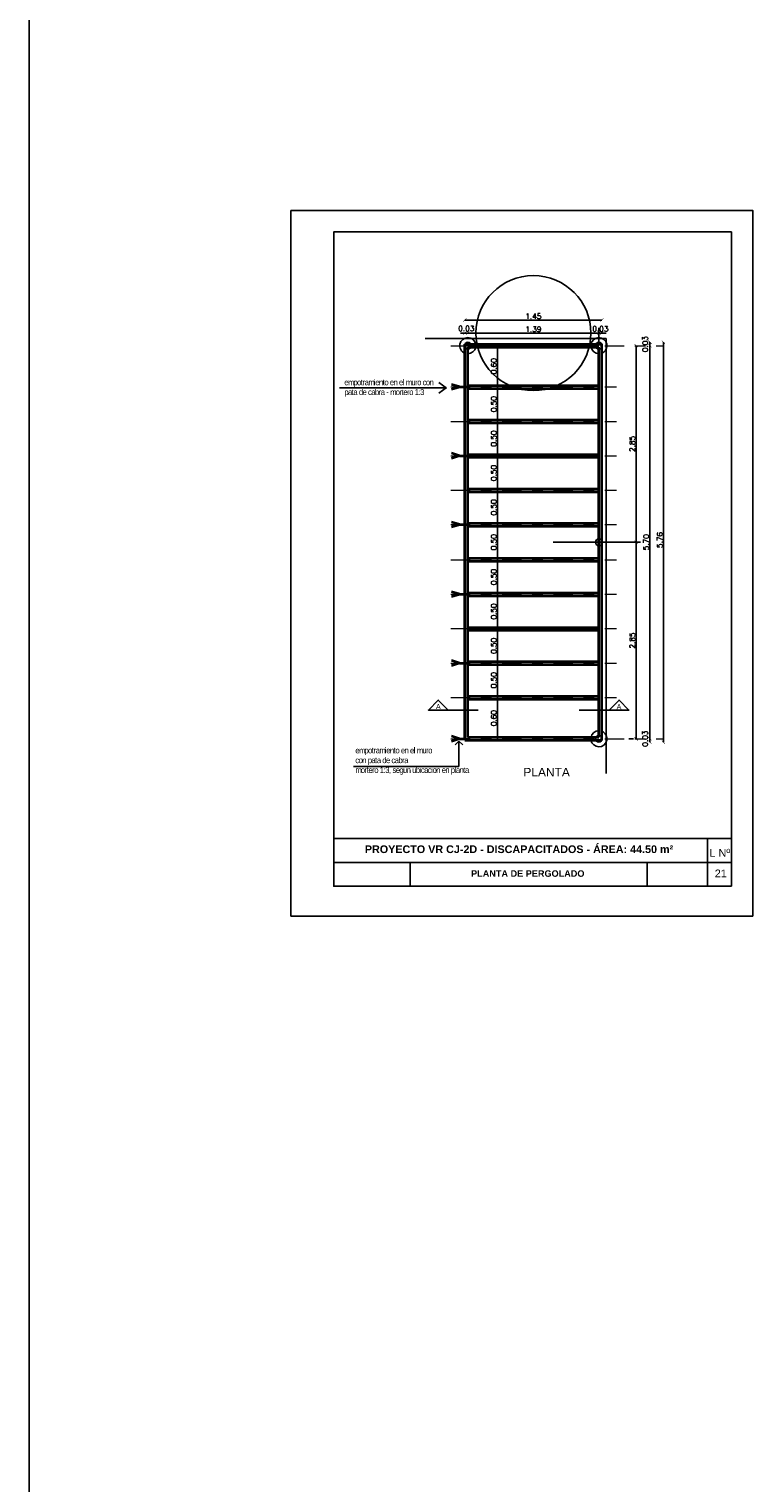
# Model space of a CAD drawing. Header units: millimetres. Extents: x 201 to 840, y 135 to 685.
# Tile 132 of 219: x 432 to 439, y 185 to 199. Entities that reach past the tile are written whole.
import ezdxf

# ---------------------------------------------------------------- set-up
doc = ezdxf.new("R2010")
doc.units = ezdxf.units.MM
doc.linetypes.add('ACAD_ISO10W100', pattern=[18, 12, -3, 0, -3])
doc.linetypes.add('HIDDEN2', pattern=[0.1875, 0.125, -0.0625])
doc.layers.add('001', color=1, linetype='Continuous', lineweight=5)
doc.layers.add('20 03', color=4, linetype='Continuous', lineweight=35)
for name, color, linetype in [('03', 3, 'Continuous'), ('04', 4, 'Continuous'), ('COTA DETALLE', 1, 'Continuous'), ('LAMINA', 6, 'Continuous'), ('LINEA DE CORTE', 4, 'Continuous'), ('LLAMADAS', 1, 'Continuous'), ('piso', 1, 'Continuous'), ('PROYECCIONES', 2, 'Continuous'), ('TEXTO LAMINA', 2, 'Continuous')]:
    doc.layers.add(name, color=color, linetype=linetype)
doc.styles.add('ARIAL', font='arial.ttf', dxfattribs={"height": 0.06})
doc.styles.add('ROMANS', font='romans.shx')
doc.styles.get("Standard").update_dxf_attribs({"font": 'arial.ttf'})
doc.dimstyles.new('05', dxfattribs={"dimscale": 0, "dimtxt": 0.09, "dimasz": 0.05, "dimexe": 0, "dimexo": 0, "dimgap": 0, "dimtad": 0, "dimzin": 0, "dimdsep": 46, "dimtxsty": 'Standard', "dimblk": 'OPEN90', "dimcen": 0.25, "dimclrd": 1, "dimclre": 1, "dimclrt": 3, "dimadec": 0, "dimazin": 0, "dimtfac": 1, "dimtofl": 0, "dimtmove": 2, "dimatfit": 3, "dimldrblk": 'BOXFILLED', "dimfxl": 1, "dimtolj": 1, "dimtzin": 0, "dimarcsym": 0})
doc.dimstyles.new('COTAS5', dxfattribs={"dimscale": 0, "dimtxt": 0.05, "dimasz": 0.03, "dimexe": 0.18, "dimexo": 0.06, "dimgap": 0.01, "dimtad": 1, "dimzin": 1, "dimdsep": 46, "dimtxsty": 'ROMANS', "dimblk1": 'ARCHTICK', "dimblk2": 'ARCHTICK', "dimsah": 1, "dimcen": 0.2, "dimse1": 1, "dimse2": 1, "dimclrd": 1, "dimclre": 1, "dimclrt": 2, "dimazin": 0, "dimtfac": 3, "dimtmove": 2, "dimatfit": 3, "dimldrblk": 'ARCHTICK', "dimfxl": 1, "dimtolj": 1, "dimtzin": 0, "dimarcsym": 0})
picture_1 = doc.add_image_def('image1.jpg', size_in_pixel=(635, 198))
picture_2 = doc.add_image_def('image2.png', size_in_pixel=(322, 127))
picture_3 = doc.add_image_def('image3.jpg', size_in_pixel=(635, 198))
picture_4 = doc.add_image_def('image4.png', size_in_pixel=(322, 127))

# ---------------------------------------------------------------- blocks, each defined once
blk = doc.blocks.new('_ARCHTICK')
at = {"color": 0, "linetype": 'ByBlock', "const_width": 0.15}
blk.add_lwpolyline([(-0.5, -0.5), (0.5, 0.5)], dxfattribs=at)
blk = doc.blocks.new('*D567')
at = {"layer": 'COTA DETALLE', "color": 1, "lineweight": -2, "ltscale": 0.01}
blk.add_line((436.062, 195.986), (437.288, 195.986), dxfattribs=at)
at = {"layer": 'DEFPOINTS', "color": 0, "ltscale": 0.01}
for p in [(437.288, 195.986), (436.062, 195.744), (437.288, 195.744)]:
    blk.add_point(p, dxfattribs=at)
at = {"layer": 'COTA DETALLE', "color": 1, "lineweight": -2, "ltscale": 0.01, "xscale": 0.03, "yscale": 0.03, "zscale": 0.03, "rotation": 180}
blk.add_blockref('_ARCHTICK', (436.062, 195.986), dxfattribs=at)
at = {"layer": 'COTA DETALLE', "color": 1, "lineweight": -2, "ltscale": 0.01, "xscale": 0.03, "yscale": 0.03, "zscale": 0.03}
blk.add_blockref('_ARCHTICK', (437.288, 195.986), dxfattribs=at)
at = {"layer": 'COTA DETALLE', "color": 2, "ltscale": 0.01, "insert": (436.675, 196.021), "char_height": 0.05, "attachment_point": 5, "style": 'ROMANS'}
blk.add_mtext('\\A1;1.39', dxfattribs=at)
blk = doc.blocks.new('*D633')
at = {"layer": 'COTA DETALLE', "color": 1, "lineweight": -2, "ltscale": 0.01}
blk.add_line((436.062, 195.986), (436.034, 195.986), dxfattribs=at)
at = {"layer": 'DEFPOINTS', "color": 0, "ltscale": 0.01}
for p in [(436.034, 195.986), (436.034, 195.882), (436.062, 195.868)]:
    blk.add_point(p, dxfattribs=at)
at = {"layer": 'COTA DETALLE', "color": 1, "lineweight": -2, "ltscale": 0.01, "xscale": 0.03, "yscale": 0.03, "zscale": 0.03, "rotation": 180}
blk.add_blockref('_ARCHTICK', (436.034, 195.986), dxfattribs=at)
at = {"layer": 'COTA DETALLE', "color": 1, "lineweight": -2, "ltscale": 0.01, "xscale": 0.03, "yscale": 0.03, "zscale": 0.03}
blk.add_blockref('_ARCHTICK', (436.062, 195.986), dxfattribs=at)
at = {"layer": 'COTA DETALLE', "color": 2, "ltscale": 0.01, "insert": (436.048, 196.029), "char_height": 0.05, "attachment_point": 5, "style": 'ROMANS'}
blk.add_mtext('\\A1;0.03', dxfattribs=at)
blk = doc.blocks.new('*D634')
at = {"layer": 'COTA DETALLE', "color": 1, "lineweight": -2, "ltscale": 0.01}
blk.add_line((437.288, 195.986), (437.316, 195.986), dxfattribs=at)
at = {"layer": 'DEFPOINTS', "color": 0, "ltscale": 0.01}
for p in [(437.316, 195.986), (437.288, 195.868), (437.316, 195.882)]:
    blk.add_point(p, dxfattribs=at)
at = {"layer": 'COTA DETALLE', "color": 1, "lineweight": -2, "ltscale": 0.01, "xscale": 0.03, "yscale": 0.03, "zscale": 0.03, "rotation": 180}
blk.add_blockref('_ARCHTICK', (437.288, 195.986), dxfattribs=at)
at = {"layer": 'COTA DETALLE', "color": 1, "lineweight": -2, "ltscale": 0.01, "xscale": 0.03, "yscale": 0.03, "zscale": 0.03}
blk.add_blockref('_ARCHTICK', (437.316, 195.986), dxfattribs=at)
at = {"layer": 'COTA DETALLE', "color": 2, "ltscale": 0.01, "insert": (437.302, 196.026), "char_height": 0.05, "attachment_point": 5, "style": 'ROMANS'}
blk.add_mtext('\\A1;0.03', dxfattribs=at)
blk = doc.blocks.new('*D568')
at = {"layer": 'COTA DETALLE', "color": 1, "lineweight": -2, "ltscale": 0.01}
blk.add_line((437.765, 195.868), (437.765, 195.9), dxfattribs=at)
at = {"layer": 'DEFPOINTS', "color": 0, "ltscale": 0.01}
for p in [(437.288, 195.9), (437.288, 195.868), (437.765, 195.9)]:
    blk.add_point(p, dxfattribs=at)
at = {"layer": 'COTA DETALLE', "color": 1, "lineweight": -2, "ltscale": 0.01, "xscale": 0.03, "yscale": 0.03, "zscale": 0.03}
for p, rotation in [((437.765, 195.9), 90), ((437.765, 195.868), 270)]:
    blk.add_blockref('_ARCHTICK', p, dxfattribs=dict(at, rotation=rotation))
at = {"layer": 'COTA DETALLE', "color": 2, "ltscale": 0.01, "insert": (437.72, 195.882), "char_height": 0.05, "attachment_point": 5, "rotation": 90, "style": 'ROMANS'}
blk.add_mtext('\\A1;0.03', dxfattribs=at)
blk = doc.blocks.new('*D635')
at = {"layer": 'COTA DETALLE', "color": 1, "lineweight": -2, "ltscale": 0.01}
blk.add_line((436.034, 196.108), (437.316, 196.108), dxfattribs=at)
at = {"layer": 'DEFPOINTS', "color": 0, "ltscale": 0.01}
for p in [(437.316, 196.108), (436.034, 195.882), (437.316, 195.882)]:
    blk.add_point(p, dxfattribs=at)
at = {"layer": 'COTA DETALLE', "color": 1, "lineweight": -2, "ltscale": 0.01, "xscale": 0.03, "yscale": 0.03, "zscale": 0.03, "rotation": 180}
blk.add_blockref('_ARCHTICK', (436.034, 196.108), dxfattribs=at)
at = {"layer": 'COTA DETALLE', "color": 1, "lineweight": -2, "ltscale": 0.01, "xscale": 0.03, "yscale": 0.03, "zscale": 0.03}
blk.add_blockref('_ARCHTICK', (437.316, 196.108), dxfattribs=at)
at = {"layer": 'COTA DETALLE', "color": 2, "ltscale": 0.01, "insert": (436.675, 196.143), "char_height": 0.05, "attachment_point": 5, "style": 'ROMANS'}
blk.add_mtext('\\A1;1.45', dxfattribs=at)
blk = doc.blocks.new('*D569')
at = {"layer": 'COTA DETALLE', "color": 1, "lineweight": -2, "ltscale": 0.01}
blk.add_line((437.765, 192.159), (437.765, 192.191), dxfattribs=at)
at = {"layer": 'DEFPOINTS', "color": 0, "ltscale": 0.01}
for p in [(437.288, 192.191), (437.288, 192.159), (437.765, 192.191)]:
    blk.add_point(p, dxfattribs=at)
at = {"layer": 'COTA DETALLE', "color": 1, "lineweight": -2, "ltscale": 0.01, "xscale": 0.03, "yscale": 0.03, "zscale": 0.03}
for p, rotation in [((437.765, 192.191), 90), ((437.765, 192.159), 270)]:
    blk.add_blockref('_ARCHTICK', p, dxfattribs=dict(at, rotation=rotation))
at = {"layer": 'COTA DETALLE', "color": 2, "ltscale": 0.01, "insert": (437.72, 192.192), "char_height": 0.05, "attachment_point": 5, "rotation": 90, "style": 'ROMANS'}
blk.add_mtext('\\A1;0.03', dxfattribs=at)
blk = doc.blocks.new('*D570')
at = {"layer": 'COTA DETALLE', "color": 1, "lineweight": -2, "ltscale": 0.01}
blk.add_line((437.765, 192.191), (437.765, 195.868), dxfattribs=at)
at = {"layer": 'DEFPOINTS', "color": 0, "ltscale": 0.01}
for p in [(437.288, 195.868), (437.765, 195.868), (437.288, 192.191)]:
    blk.add_point(p, dxfattribs=at)
at = {"layer": 'COTA DETALLE', "color": 1, "lineweight": -2, "ltscale": 0.01, "xscale": 0.03, "yscale": 0.03, "zscale": 0.03}
for p, rotation in [((437.765, 195.868), 90), ((437.765, 192.191), 270)]:
    blk.add_blockref('_ARCHTICK', p, dxfattribs=dict(at, rotation=rotation))
at = {"layer": 'COTA DETALLE', "color": 2, "ltscale": 0.01, "insert": (437.73, 194.029), "char_height": 0.05, "attachment_point": 5, "rotation": 90, "style": 'ROMANS'}
blk.add_mtext('\\A1;5.70', dxfattribs=at)
blk = doc.blocks.new('*D571')
at = {"layer": 'COTA DETALLE', "color": 1, "lineweight": -2, "ltscale": 0.01}
blk.add_line((437.636, 194.029), (437.636, 195.868), dxfattribs=at)
at = {"layer": 'DEFPOINTS', "color": 0, "ltscale": 0.01}
for p in [(437.232, 195.868), (437.636, 195.868), (437.288, 194.029)]:
    blk.add_point(p, dxfattribs=at)
at = {"layer": 'COTA DETALLE', "color": 1, "lineweight": -2, "ltscale": 0.01, "xscale": 0.03, "yscale": 0.03, "zscale": 0.03}
for p, rotation in [((437.636, 195.868), 90), ((437.636, 194.029), 270)]:
    blk.add_blockref('_ARCHTICK', p, dxfattribs=dict(at, rotation=rotation))
at = {"layer": 'COTA DETALLE', "color": 2, "ltscale": 0.01, "insert": (437.601, 194.949), "char_height": 0.05, "attachment_point": 5, "rotation": 90, "style": 'ROMANS'}
blk.add_mtext('\\A1;2.85', dxfattribs=at)
blk = doc.blocks.new('*D572')
at = {"layer": 'COTA DETALLE', "color": 1, "lineweight": -2, "ltscale": 0.01}
blk.add_line((437.636, 192.191), (437.636, 194.029), dxfattribs=at)
at = {"layer": 'DEFPOINTS', "color": 0, "ltscale": 0.01}
for p in [(437.288, 194.029), (437.636, 194.029), (437.232, 192.191)]:
    blk.add_point(p, dxfattribs=at)
at = {"layer": 'COTA DETALLE', "color": 1, "lineweight": -2, "ltscale": 0.01, "xscale": 0.03, "yscale": 0.03, "zscale": 0.03}
for p, rotation in [((437.636, 194.029), 90), ((437.636, 192.191), 270)]:
    blk.add_blockref('_ARCHTICK', p, dxfattribs=dict(at, rotation=rotation))
at = {"layer": 'COTA DETALLE', "color": 2, "ltscale": 0.01, "insert": (437.601, 193.11), "char_height": 0.05, "attachment_point": 5, "rotation": 90, "style": 'ROMANS'}
blk.add_mtext('\\A1;2.85', dxfattribs=at)
blk = doc.blocks.new('*D573')
at = {"layer": '001', "color": 1, "lineweight": -2}
blk.add_line((436.339, 192.191), (436.339, 192.577), dxfattribs=at)
at = {"layer": 'DEFPOINTS', "color": 0}
for p in [(436.339, 192.577), (436.424, 192.577), (436.424, 192.191)]:
    blk.add_point(p, dxfattribs=at)
at = {"layer": '001', "color": 1, "lineweight": -2, "xscale": 0.03, "yscale": 0.03, "zscale": 0.03}
for p, rotation in [((436.339, 192.577), 90), ((436.339, 192.191), 270)]:
    blk.add_blockref('_ARCHTICK', p, dxfattribs=dict(at, rotation=rotation))
at = {"layer": '001', "color": 2, "insert": (436.304, 192.384), "char_height": 0.05, "attachment_point": 5, "rotation": 90, "style": 'ROMANS'}
blk.add_mtext('\\A1;0.60', dxfattribs=at)
blk = doc.blocks.new('*D574')
at = {"layer": '001', "color": 1, "lineweight": -2}
blk.add_line((436.339, 192.577), (436.339, 192.899), dxfattribs=at)
at = {"layer": 'DEFPOINTS', "color": 0}
for p in [(436.339, 192.899), (436.424, 192.899), (436.424, 192.577)]:
    blk.add_point(p, dxfattribs=at)
at = {"layer": '001', "color": 1, "lineweight": -2, "xscale": 0.03, "yscale": 0.03, "zscale": 0.03}
for p, rotation in [((436.339, 192.899), 90), ((436.339, 192.577), 270)]:
    blk.add_blockref('_ARCHTICK', p, dxfattribs=dict(at, rotation=rotation))
at = {"layer": '001', "color": 2, "insert": (436.304, 192.738), "char_height": 0.05, "attachment_point": 5, "rotation": 90, "style": 'ROMANS'}
blk.add_mtext('\\A1;0.50', dxfattribs=at)
blk = doc.blocks.new('*D575')
at = {"layer": '001', "color": 1, "lineweight": -2}
blk.add_line((436.339, 192.899), (436.339, 193.221), dxfattribs=at)
at = {"layer": 'DEFPOINTS', "color": 0}
for p in [(436.339, 193.221), (436.424, 193.221), (436.424, 192.899)]:
    blk.add_point(p, dxfattribs=at)
at = {"layer": '001', "color": 1, "lineweight": -2, "xscale": 0.03, "yscale": 0.03, "zscale": 0.03}
for p, rotation in [((436.339, 193.221), 90), ((436.339, 192.899), 270)]:
    blk.add_blockref('_ARCHTICK', p, dxfattribs=dict(at, rotation=rotation))
at = {"layer": '001', "color": 2, "insert": (436.304, 193.06), "char_height": 0.05, "attachment_point": 5, "rotation": 90, "style": 'ROMANS'}
blk.add_mtext('\\A1;0.50', dxfattribs=at)
blk = doc.blocks.new('*D576')
at = {"layer": '001', "color": 1, "lineweight": -2}
blk.add_line((436.339, 193.221), (436.339, 193.543), dxfattribs=at)
at = {"layer": 'DEFPOINTS', "color": 0}
for p in [(436.339, 193.543), (436.424, 193.543), (436.424, 193.221)]:
    blk.add_point(p, dxfattribs=at)
at = {"layer": '001', "color": 1, "lineweight": -2, "xscale": 0.03, "yscale": 0.03, "zscale": 0.03}
for p, rotation in [((436.339, 193.543), 90), ((436.339, 193.221), 270)]:
    blk.add_blockref('_ARCHTICK', p, dxfattribs=dict(at, rotation=rotation))
at = {"layer": '001', "color": 2, "insert": (436.304, 193.382), "char_height": 0.05, "attachment_point": 5, "rotation": 90, "style": 'ROMANS'}
blk.add_mtext('\\A1;0.50', dxfattribs=at)
blk = doc.blocks.new('*D577')
at = {"layer": '001', "color": 1, "lineweight": -2}
blk.add_line((436.339, 193.543), (436.339, 193.865), dxfattribs=at)
at = {"layer": 'DEFPOINTS', "color": 0}
for p in [(436.339, 193.865), (436.424, 193.865), (436.424, 193.543)]:
    blk.add_point(p, dxfattribs=at)
at = {"layer": '001', "color": 1, "lineweight": -2, "xscale": 0.03, "yscale": 0.03, "zscale": 0.03}
for p, rotation in [((436.339, 193.865), 90), ((436.339, 193.543), 270)]:
    blk.add_blockref('_ARCHTICK', p, dxfattribs=dict(at, rotation=rotation))
at = {"layer": '001', "color": 2, "insert": (436.304, 193.704), "char_height": 0.05, "attachment_point": 5, "rotation": 90, "style": 'ROMANS'}
blk.add_mtext('\\A1;0.50', dxfattribs=at)
blk = doc.blocks.new('*D578')
at = {"layer": '001', "color": 1, "lineweight": -2}
blk.add_line((436.339, 193.865), (436.339, 194.194), dxfattribs=at)
at = {"layer": 'DEFPOINTS', "color": 0}
for p in [(436.339, 194.194), (436.424, 194.194), (436.424, 193.865)]:
    blk.add_point(p, dxfattribs=at)
at = {"layer": '001', "color": 1, "lineweight": -2, "xscale": 0.03, "yscale": 0.03, "zscale": 0.03}
for p, rotation in [((436.339, 194.194), 90), ((436.339, 193.865), 270)]:
    blk.add_blockref('_ARCHTICK', p, dxfattribs=dict(at, rotation=rotation))
at = {"layer": '001', "color": 2, "insert": (436.304, 194.029), "char_height": 0.05, "attachment_point": 5, "rotation": 90, "style": 'ROMANS'}
blk.add_mtext('\\A1;0.50', dxfattribs=at)
blk = doc.blocks.new('*D579')
at = {"layer": '001', "color": 1, "lineweight": -2}
blk.add_line((436.339, 194.194), (436.339, 194.516), dxfattribs=at)
at = {"layer": 'DEFPOINTS', "color": 0}
for p in [(436.339, 194.516), (436.424, 194.516), (436.424, 194.194)]:
    blk.add_point(p, dxfattribs=at)
at = {"layer": '001', "color": 1, "lineweight": -2, "xscale": 0.03, "yscale": 0.03, "zscale": 0.03}
for p, rotation in [((436.339, 194.516), 90), ((436.339, 194.194), 270)]:
    blk.add_blockref('_ARCHTICK', p, dxfattribs=dict(at, rotation=rotation))
at = {"layer": '001', "color": 2, "insert": (436.304, 194.355), "char_height": 0.05, "attachment_point": 5, "rotation": 90, "style": 'ROMANS'}
blk.add_mtext('\\A1;0.50', dxfattribs=at)
blk = doc.blocks.new('*D580')
at = {"layer": '001', "color": 1, "lineweight": -2}
blk.add_line((436.339, 194.516), (436.339, 194.838), dxfattribs=at)
at = {"layer": 'DEFPOINTS', "color": 0}
for p in [(436.339, 194.838), (436.424, 194.838), (436.424, 194.516)]:
    blk.add_point(p, dxfattribs=at)
at = {"layer": '001', "color": 1, "lineweight": -2, "xscale": 0.03, "yscale": 0.03, "zscale": 0.03}
for p, rotation in [((436.339, 194.838), 90), ((436.339, 194.516), 270)]:
    blk.add_blockref('_ARCHTICK', p, dxfattribs=dict(at, rotation=rotation))
at = {"layer": '001', "color": 2, "insert": (436.304, 194.677), "char_height": 0.05, "attachment_point": 5, "rotation": 90, "style": 'ROMANS'}
blk.add_mtext('\\A1;0.50', dxfattribs=at)
blk = doc.blocks.new('*D581')
at = {"layer": '001', "color": 1, "lineweight": -2}
blk.add_line((436.339, 194.838), (436.339, 195.16), dxfattribs=at)
at = {"layer": 'DEFPOINTS', "color": 0}
for p in [(436.339, 195.16), (436.424, 195.16), (436.424, 194.838)]:
    blk.add_point(p, dxfattribs=at)
at = {"layer": '001', "color": 1, "lineweight": -2, "xscale": 0.03, "yscale": 0.03, "zscale": 0.03}
for p, rotation in [((436.339, 195.16), 90), ((436.339, 194.838), 270)]:
    blk.add_blockref('_ARCHTICK', p, dxfattribs=dict(at, rotation=rotation))
at = {"layer": '001', "color": 2, "insert": (436.304, 194.999), "char_height": 0.05, "attachment_point": 5, "rotation": 90, "style": 'ROMANS'}
blk.add_mtext('\\A1;0.50', dxfattribs=at)
blk = doc.blocks.new('*D582')
at = {"layer": '001', "color": 1, "lineweight": -2}
blk.add_line((436.339, 195.16), (436.339, 195.482), dxfattribs=at)
at = {"layer": 'DEFPOINTS', "color": 0}
for p in [(436.339, 195.482), (436.424, 195.482), (436.424, 195.16)]:
    blk.add_point(p, dxfattribs=at)
at = {"layer": '001', "color": 1, "lineweight": -2, "xscale": 0.03, "yscale": 0.03, "zscale": 0.03}
for p, rotation in [((436.339, 195.482), 90), ((436.339, 195.16), 270)]:
    blk.add_blockref('_ARCHTICK', p, dxfattribs=dict(at, rotation=rotation))
at = {"layer": '001', "color": 2, "insert": (436.304, 195.321), "char_height": 0.05, "attachment_point": 5, "rotation": 90, "style": 'ROMANS'}
blk.add_mtext('\\A1;0.50', dxfattribs=at)
blk = doc.blocks.new('*D583')
at = {"layer": '001', "color": 1, "lineweight": -2}
blk.add_line((436.339, 195.482), (436.339, 195.868), dxfattribs=at)
at = {"layer": 'DEFPOINTS', "color": 0}
for p in [(436.339, 195.868), (436.424, 195.868), (436.424, 195.482)]:
    blk.add_point(p, dxfattribs=at)
at = {"layer": '001', "color": 1, "lineweight": -2, "xscale": 0.03, "yscale": 0.03, "zscale": 0.03}
for p, rotation in [((436.339, 195.868), 90), ((436.339, 195.482), 270)]:
    blk.add_blockref('_ARCHTICK', p, dxfattribs=dict(at, rotation=rotation))
at = {"layer": '001', "color": 2, "insert": (436.304, 195.675), "char_height": 0.05, "attachment_point": 5, "rotation": 90, "style": 'ROMANS'}
blk.add_mtext('\\A1;0.60', dxfattribs=at)
blk = doc.blocks.new('_OPEN90')
at = {"color": 0, "linetype": 'ByBlock'}
for p, q in [((0, 0), (-1, 0)), ((-0.5, 0.5), (0, 0)), ((0, 0), (-0.5, -0.5))]:
    blk.add_line(p, q, dxfattribs=at)

msp = doc.modelspace()

# ---------------------------------------------------------------- linework, layer by layer
at = {"color": 250, "linetype": 'ACAD_ISO10W100', "ltscale": 0.5}
msp.add_line((436.86, 194.029), (437.677, 194.029), dxfattribs=at)
at = {"layer": '001', "linetype": 'ACAD_ISO10W100', "ltscale": 0.015}
for p, q in [((435.904, 195.868), (437.892, 195.868)), ((435.904, 195.482), (437.453, 195.482)), ((435.904, 195.16), (437.453, 195.16)), ((435.904, 194.838), (437.453, 194.838)), ((435.904, 194.516), (437.453, 194.516)), ((435.904, 194.194), (437.453, 194.194)), ((435.904, 193.865), (437.453, 193.865)), ((435.904, 193.543), (437.453, 193.543)), ((435.904, 193.221), (437.453, 193.221)), ((435.904, 192.899), (437.453, 192.899)), ((435.904, 192.577), (437.453, 192.577))]:
    msp.add_line(p, q, dxfattribs=at)
at = {"layer": '001', "color": 250, "linetype": 'ACAD_ISO10W100', "ltscale": 0.015}
msp.add_line((435.904, 192.191), (437.892, 192.191), dxfattribs=at)
at = {"layer": '001'}
msp.add_lwpolyline([(437.739, 190.812), (438.305, 190.812), (438.305, 191.035), (437.739, 191.035)], close=True, dxfattribs=at)
at = {"layer": '03'}
for p, q in [((435.994, 195.986), (437.356, 195.986)), ((437.288, 196.036), (437.288, 195.905))]:
    msp.add_line(p, q, dxfattribs=at)
at = {"layer": '03', "color": 1}
msp.add_circle((436.675, 195.986), 0.538, dxfattribs=at)
at = {"layer": '04', "color": 7, "ltscale": 0.0036}
for centre in [(436.062, 195.868), (437.288, 195.868), (437.288, 194.029), (437.288, 192.191)]:
    msp.add_circle(centre, 0.0316, dxfattribs=at)
at = {"layer": '04', "ltscale": 0.0036}
for centre, start, end in [((436.062, 195.868), 9.5941, 248.7968), ((436.062, 195.868), 270, 349.5814), ((437.288, 195.868), 291.2032, 170.4059), ((437.288, 195.868), 190.4186, 270), ((437.288, 192.191), 189.4104, 68.7968), ((437.288, 192.191), 90, 170.4059)]:
    msp.add_arc(centre, 0.075, start, end, dxfattribs=at)
at = {"layer": '20 03'}
for p, q in [((436.034, 192.178), (436.034, 195.882)), ((436.034, 195.882), (437.316, 195.882)), ((436.062, 192.205), (436.062, 195.855)), ((436.062, 195.855), (437.288, 195.855)), ((437.288, 192.205), (437.288, 195.855)), ((437.316, 192.178), (437.316, 195.882)), ((436.062, 195.495), (437.288, 195.495)), ((436.062, 195.468), (437.288, 195.468)), ((436.062, 195.173), (437.288, 195.173)), ((436.062, 195.146), (437.288, 195.146)), ((436.062, 194.851), (437.288, 194.851)), ((436.062, 194.824), (437.288, 194.824)), ((436.062, 194.529), (437.288, 194.529)), ((436.062, 194.502), (437.288, 194.502)), ((436.062, 194.207), (437.288, 194.207)), ((436.062, 194.18), (437.288, 194.18)), ((436.062, 193.879), (437.288, 193.879)), ((436.062, 193.851), (437.288, 193.851)), ((436.062, 193.557), (437.288, 193.557)), ((436.062, 193.529), (437.288, 193.529)), ((436.062, 193.233), (437.288, 193.233)), ((436.062, 193.207), (437.288, 193.207)), ((436.062, 192.913), (437.288, 192.913)), ((436.062, 192.885), (437.288, 192.885)), ((436.062, 192.591), (437.288, 192.591)), ((436.062, 192.563), (437.288, 192.563)), ((436.034, 192.178), (437.316, 192.178)), ((436.062, 192.205), (437.288, 192.205))]:
    msp.add_line(p, q, dxfattribs=at)
at = {"layer": '20 03', "linetype": 'HIDDEN2', "ltscale": 0.1}
for p, q in [((435.984, 195.482), (435.91, 195.506)), ((435.984, 195.481), (435.91, 195.457)), ((435.984, 195.482), (436.059, 195.482)), ((435.984, 194.838), (435.91, 194.862)), ((435.984, 194.837), (435.91, 194.813)), ((435.984, 194.838), (436.059, 194.838)), ((435.984, 194.194), (435.91, 194.218)), ((435.984, 194.193), (435.91, 194.169)), ((435.984, 194.194), (436.059, 194.194)), ((435.984, 193.543), (435.91, 193.567)), ((435.984, 193.542), (435.91, 193.518)), ((435.984, 193.543), (436.059, 193.543)), ((435.984, 192.899), (435.91, 192.923)), ((435.984, 192.898), (435.91, 192.874)), ((435.984, 192.899), (436.059, 192.899)), ((435.984, 192.191), (435.91, 192.215)), ((435.984, 192.19), (435.91, 192.166)), ((435.984, 192.191), (436.059, 192.191))]:
    msp.add_line(p, q, dxfattribs=at)
at = {"layer": 'COTA DETALLE', "color": 1, "ltscale": 0.01}
msp.add_line((437.892, 192.159), (437.892, 195.9), dxfattribs=at)
at = {"layer": 'LAMINA', "color": 7}
msp.add_line((431.959, 199.982), (431.959, 184.735), dxfattribs=at)
at = {"layer": 'LAMINA', "color": 2, "ltscale": 0.01}
for p, q in [((438.528, 191.257), (434.808, 191.257)), ((438.305, 190.812), (438.305, 191.257))]:
    msp.add_line(p, q, dxfattribs=at)
at = {"layer": 'LAMINA', "color": 7}
msp.add_lwpolyline([(438.728, 190.532), (438.728, 197.132), (434.408, 197.132), (434.408, 190.532)], close=True, dxfattribs=at)
at = {"layer": 'LAMINA'}
msp.add_lwpolyline([(438.528, 190.812), (438.528, 196.932), (434.808, 196.932), (434.808, 190.812)], close=True, dxfattribs=at)
at = {"layer": 'LAMINA', "color": 1, "ltscale": 0.01}
msp.add_lwpolyline([(434.808, 191.035), (438.528, 191.035)], dxfattribs=at)
at = {"layer": 'LINEA DE CORTE', "color": 1}
msp.add_line((437.611, 192.192), (437.569, 192.192), dxfattribs=at)
at = {"layer": 'LINEA DE CORTE'}
for points in [[(436.159, 192.46), (435.694, 192.46), (435.786, 192.553), (435.879, 192.46)], [(437.104, 192.46), (437.569, 192.46), (437.477, 192.553), (437.384, 192.46)]]:
    msp.add_lwpolyline(points, dxfattribs=at)
at = {"layer": 'LLAMADAS'}
for p, q in [((435.979, 192.098), (435.979, 191.931)), ((435.979, 191.931), (434.992, 191.931))]:
    msp.add_line(p, q, dxfattribs=at)
at = {"layer": 'piso'}
for p, q in [((435.662, 195.936), (437.355, 195.936)), ((437.355, 195.936), (437.355, 191.867))]:
    msp.add_line(p, q, dxfattribs=at)
at = {"layer": 'PROYECCIONES', "color": 1}
msp.add_line((436.062, 195.868), (437.288, 195.868), dxfattribs=at)

# ---------------------------------------------------------------- block references
at = {"layer": 'COTA DETALLE', "color": 1, "ltscale": 0.01, "xscale": 0.03, "yscale": 0.03, "zscale": 0.03}
for p, rotation in [((437.892, 195.9), 90), ((437.892, 192.159), 270)]:
    msp.add_blockref('_ARCHTICK', p, dxfattribs=dict(at, rotation=rotation))
at = {"layer": 'LLAMADAS', "xscale": 0.07, "yscale": 0.07, "zscale": 0.07, "rotation": 90}
msp.add_blockref('_OPEN90', (435.979, 192.168), dxfattribs=at)

# ---------------------------------------------------------------- texts
at = {"layer": 'COTA DETALLE', "color": 2, "ltscale": 0.01, "insert": (437.857, 194.05), "char_height": 0.05, "attachment_point": 5, "rotation": 90, "style": 'ROMANS'}
msp.add_mtext('\\A1;5.76', dxfattribs=at)
at = {"layer": 'LINEA DE CORTE', "style": 'ARIAL'}
for p in [(435.764, 192.469), (437.454, 192.468)]:
    msp.add_attdef('A', p, 'LETRA...', height=0.0472, dxfattribs=at)
at = {"layer": 'LLAMADAS', "color": 2, "ltscale": 0.01, "char_height": 0.055, "style": 'ARIAL'}
for s, insert, width, attachment_point in [('\\A1;{\\fTechnic|b0|i0|c2|p2;\\T0.8;empotramiento en el muro con\\Ppata de cabra - mortero 1:3}', (434.907, 195.553), 1.28938, 1), ('\\A1;{\\fTechnic|b0|i0|c2|p2;\\T0.8;empotramiento en el muro \\Pcon pata de cabra \\Pmortero 1:3, segun ubicacion en planta}', (435.01, 191.855), 4.32665, 7)]:
    msp.add_mtext(s, dxfattribs=dict(at, insert=insert, width=width, attachment_point=attachment_point))
at = {"layer": 'TEXTO LAMINA', "color": 4, "style": 'ARIAL'}
for s, p in [('L Nº', (438.321, 191.088)), ('21', (438.371, 190.895))]:
    msp.add_text(s, height=0.073, dxfattribs=at).set_placement(p)
at = {"layer": 'TEXTO LAMINA', "color": 2, "insert": (435.952, 191.919), "char_height": 0.08, "width": 2.22534, "attachment_point": 1, "style": 'ARIAL'}
msp.add_mtext('\\pi0.6296;PLANTA ', dxfattribs=at)
at = {"layer": 'TEXTO LAMINA', "attachment_point": 1, "style": 'ARIAL'}
for s, insert, char_height in [('{\\fArial|b1|i0|c0|p34;PROYECTO VR CJ-2D - DISCAPACITADOS - ÁREA: 44.50 m²}', (435.099, 191.194), 0.072), ('{\\fArial|b1|i0|c0|p34;       PLANTA DE PERGOLADO}', (435.927, 190.961), 0.06098)]:
    msp.add_mtext_dynamic_manual_height_columns(s, width=7.2242, gutter_width=12.5, heights=[0], dxfattribs=dict(at, insert=insert, char_height=char_height))

# ---------------------------------------------------------------- dimensions: what is measured, and where the dimension line sits
at = {"layer": '001'}
for base, p1, p2, text, picture, middle in [((436.339, 195.868), (436.424, 195.482), (436.424, 195.868), '0.60', '*D583', (436.304, 195.675)), ((436.339, 195.482), (436.424, 195.16), (436.424, 195.482), '0.50', '*D582', (436.304, 195.321)), ((436.339, 195.16), (436.424, 194.838), (436.424, 195.16), '0.50', '*D581', (436.304, 194.999)), ((436.339, 194.838), (436.424, 194.516), (436.424, 194.838), '0.50', '*D580', (436.304, 194.677)), ((436.339, 194.516), (436.424, 194.194), (436.424, 194.516), '0.50', '*D579', (436.304, 194.355)), ((436.339, 194.194), (436.424, 193.865), (436.424, 194.194), '0.50', '*D578', (436.304, 194.029)), ((436.339, 193.865), (436.424, 193.543), (436.424, 193.865), '0.50', '*D577', (436.304, 193.704)), ((436.339, 193.543), (436.424, 193.221), (436.424, 193.543), '0.50', '*D576', (436.304, 193.382)), ((436.339, 193.221), (436.424, 192.899), (436.424, 193.221), '0.50', '*D575', (436.304, 193.06)), ((436.339, 192.899), (436.424, 192.577), (436.424, 192.899), '0.50', '*D574', (436.304, 192.738)), ((436.339, 192.577), (436.424, 192.191), (436.424, 192.577), '0.60', '*D573', (436.304, 192.384))]:
    dim = msp.add_linear_dim(base=base, p1=p1, p2=p2, angle=270, text=text, dimstyle='COTAS5', override={"dimscale": 1}, dxfattribs=at)
    dim.commit()
    dim.dimension.update_dxf_attribs({"geometry": picture, "text_midpoint": middle})
at = {"layer": 'COTA DETALLE', "ltscale": 0.01}
for base, p1, p2, text, picture, middle in [((437.316, 196.108), (436.034, 195.882), (437.316, 195.882), '1.45', '*D635', (436.675, 196.143)), ((437.288, 195.986), (436.062, 195.744), (437.288, 195.744), '1.39', '*D567', (436.675, 196.021))]:
    dim = msp.add_linear_dim(base=base, p1=p1, p2=p2, text=text, dimstyle='COTAS5', override={"dimscale": 1}, dxfattribs=at)
    dim.commit()
    dim.dimension.update_dxf_attribs({"geometry": picture, "text_midpoint": middle})
for base, p1, p2, picture, middle in [((436.034, 195.986), (436.062, 195.868), (436.034, 195.882), '*D633', (436.048, 196.029)), ((437.316, 195.986), (437.288, 195.868), (437.316, 195.882), '*D634', (437.302, 196.026))]:
    dim = msp.add_linear_dim(base=base, p1=p1, p2=p2, dimstyle='COTAS5', override={"dimscale": 1}, dxfattribs=at)
    dim.commit()
    dim.dimension.update_dxf_attribs({"geometry": picture, "text_midpoint": middle, "dimtype": 160})
for base, p1, p2, text, picture, middle in [((437.636, 195.868), (437.288, 194.029), (437.232, 195.868), '2.85', '*D571', (437.601, 194.949)), ((437.765, 195.868), (437.288, 192.191), (437.288, 195.868), '5.70', '*D570', (437.73, 194.029)), ((437.636, 194.029), (437.232, 192.191), (437.288, 194.029), '2.85', '*D572', (437.601, 193.11))]:
    dim = msp.add_linear_dim(base=base, p1=p1, p2=p2, angle=90, text=text, dimstyle='COTAS5', override={"dimscale": 1}, dxfattribs=at)
    dim.commit()
    dim.dimension.update_dxf_attribs({"geometry": picture, "text_midpoint": middle})
for base, p1, p2, picture, middle in [((437.765, 195.9), (437.288, 195.868), (437.288, 195.9), '*D568', (437.72, 195.882)), ((437.765, 192.191), (437.288, 192.159), (437.288, 192.191), '*D569', (437.72, 192.192))]:
    dim = msp.add_linear_dim(base=base, p1=p1, p2=p2, angle=90, dimstyle='COTAS5', override={"dimscale": 1}, dxfattribs=at)
    dim.commit()
    dim.dimension.update_dxf_attribs({"geometry": picture, "text_midpoint": middle, "dimtype": 160})

# ---------------------------------------------------------------- pictures from other files: only their frames are drawn
image = msp.add_image(picture_1, insert=(434.808, 190.812), size_in_units=(0.715, 0.223), rotation=0)
image.dxf.flags = 7
image = msp.add_image(picture_2, insert=(437.739, 190.812), size_in_units=(0.566, 0.223), rotation=0)
image.dxf.flags = 7
at = {"layer": '03'}
image = msp.add_image(picture_3, insert=(434.808, 190.812), size_in_units=(0.715, 0.223), dxfattribs=at)
image.dxf.flags = 7
image = msp.add_image(picture_3, insert=(434.808, 190.812), size_in_units=(0.715, 0.223), rotation=0, dxfattribs=at)
image.dxf.flags = 7
image = msp.add_image(picture_4, insert=(437.74, 190.812), size_in_units=(0.565, 0.223), dxfattribs=at)
image.dxf.flags = 7
image = msp.add_image(picture_4, insert=(437.74, 190.812), size_in_units=(0.565, 0.223), rotation=0, dxfattribs=at)
image.dxf.flags = 7

# ---------------------------------------------------------------- leaders
at = {"layer": 'LLAMADAS'}
msp.add_leader([(435.861, 195.473), (434.958, 195.473)], dimstyle='05', override={"dimscale": 1, "dimasz": 0.07, "dimldrblk": 'OPEN90'}, dxfattribs=at)

doc.saveas('drawing.dxf')
